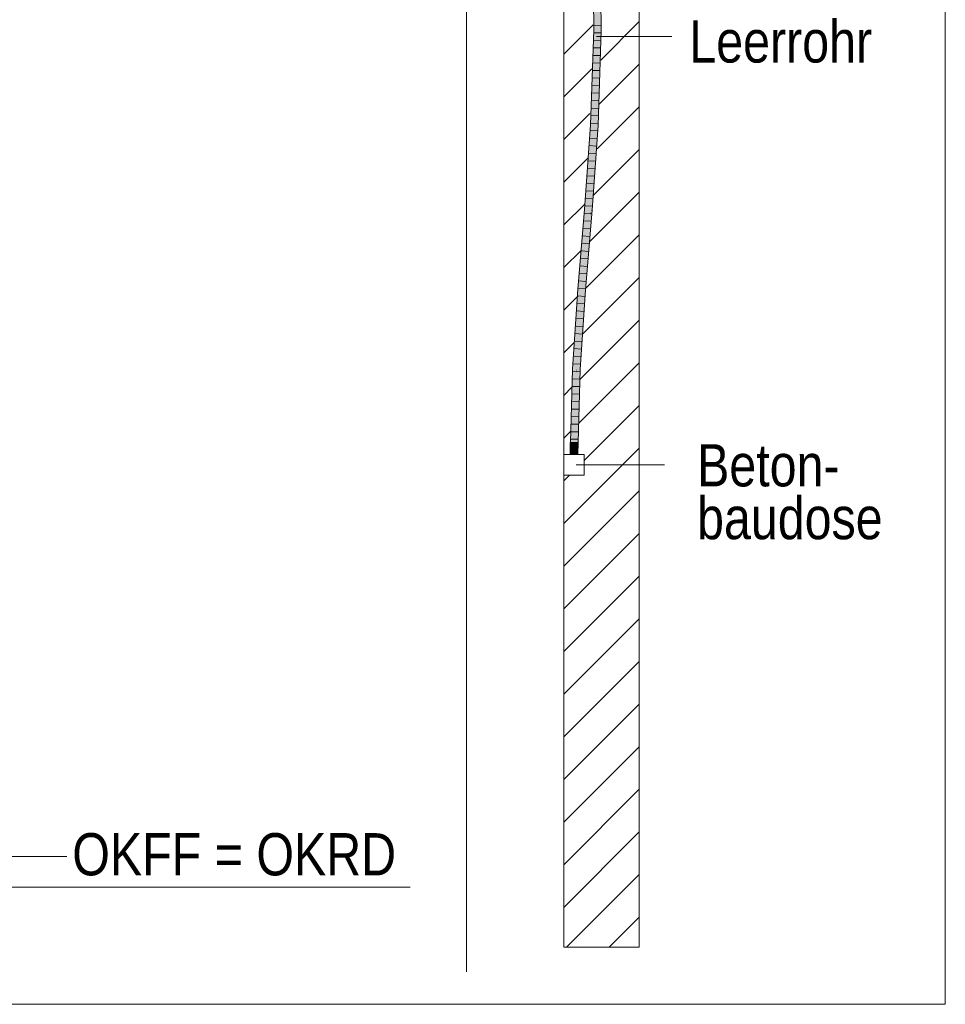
# Model space of a CAD drawing. Extents: x -720 to 300, y 62 to 1162.
# Tile 206 of 256: x 156 to 186, y 826 to 859. Entities that reach past the tile are written whole.
import ezdxf
from ezdxf.lldxf.tags import DXFTag

# ---------------------------------------------------------------- set-up
doc = ezdxf.new("R2010")
doc.units = 0
doc.layers.get('0').update_dxf_attribs({"lineweight": 13})
for name, color, linetype, lineweight, true_color in [('E_Betonbaudose', 1, 'Continuous', 13, 0xff0000), ('E_Detail_Beschriftung', 7, 'Continuous', 13, 0x009900), ('E_Detail_Wandschraffur', 7, 'Continuous', 5, 0xc0c0c0), ('E_Leerrohr 25-A06G93Y08I', 7, 'Continuous', 9, 0xff8000), ('E_Leerrohr 25-Shading', 7, 'Continuous', 9, 0xff8000)]:
    doc.layers.add(name, color=color, linetype=linetype, lineweight=lineweight, true_color=true_color)
doc.layers.add('E_Detail_Linie_Text_Bem', color=7, linetype='Continuous', lineweight=13)
doc.styles.get("Standard").update_dxf_attribs({"font": 'ARIALN.TTF'})
tags = doc.linetypes.add('fein_strichliert', pattern=[4, 1, -2, 1]).pattern_tags.tags
tags[8:9] = [DXFTag(74, 4), DXFTag(75, 0), DXFTag(340, '0'), DXFTag(46, 0.0), DXFTag(50, 0.0), DXFTag(44, 0.0), DXFTag(45, 0.0)]
tags[6:7] = [DXFTag(74, 4), DXFTag(75, 0), DXFTag(340, '0'), DXFTag(46, 0.0), DXFTag(50, 0.0), DXFTag(44, 0.0), DXFTag(45, 0.0)]
tags[4:5] = [DXFTag(74, 4), DXFTag(75, 0), DXFTag(340, '0'), DXFTag(46, 0.0), DXFTag(50, 0.0), DXFTag(44, 0.0), DXFTag(45, 0.0)]
tags = doc.linetypes.add('fein_strichliert-A06G93Y38I', pattern=[4, 1, -2, 1]).pattern_tags.tags
tags[8:9] = [DXFTag(74, 4), DXFTag(75, 0), DXFTag(340, '0'), DXFTag(46, 0.0), DXFTag(50, 0.0), DXFTag(44, 0.0), DXFTag(45, 0.0)]
tags[6:7] = [DXFTag(74, 4), DXFTag(75, 0), DXFTag(340, '0'), DXFTag(46, 0.0), DXFTag(50, 0.0), DXFTag(44, 0.0), DXFTag(45, 0.0)]
tags[4:5] = [DXFTag(74, 4), DXFTag(75, 0), DXFTag(340, '0'), DXFTag(46, 0.0), DXFTag(50, 0.0), DXFTag(44, 0.0), DXFTag(45, 0.0)]
tags = doc.linetypes.add('STRICHPUNKT2-A06G93Y18I', pattern=[12.7, 6.35, -3.175, 0, -3.175]).pattern_tags.tags
tags[10:11] = [DXFTag(74, 4), DXFTag(75, 0), DXFTag(340, '0'), DXFTag(46, 0.0), DXFTag(50, 0.0), DXFTag(44, 0.0), DXFTag(45, 0.0)]
tags[8:9] = [DXFTag(74, 4), DXFTag(75, 0), DXFTag(340, '0'), DXFTag(46, 0.0), DXFTag(50, 0.0), DXFTag(44, 0.0), DXFTag(45, 0.0)]
tags[6:7] = [DXFTag(74, 4), DXFTag(75, 0), DXFTag(340, '0'), DXFTag(46, 0.0), DXFTag(50, 0.0), DXFTag(44, 0.0), DXFTag(45, 0.0)]
tags[4:5] = [DXFTag(74, 4), DXFTag(75, 0), DXFTag(340, '0'), DXFTag(46, 0.0), DXFTag(50, 0.0), DXFTag(44, 0.0), DXFTag(45, 0.0)]

# ---------------------------------------------------------------- blocks, each defined once
blk = doc.blocks.new('Shading-A06G93SL8I', base_point=(241.485, 762.55))
at = {"layer": 'E_Leerrohr 25-Shading', "color": 43, "true_color": 0xd7ab7f}
for points in [[(174.784, 862.242), (174.828, 858.589), (174.807, 862.242), (174.831, 858.589)], [(174.807, 862.242), (174.831, 858.589), (174.82, 862.242), (174.847, 858.589)], [(174.847, 858.589), (174.865, 858.589), (174.82, 862.242)], [(175.042, 858.587), (175.078, 858.587), (174.997, 862.246), (175.034, 862.246)], [(174.831, 858.589), (174.828, 858.589), (174.767, 856.662), (174.762, 856.662)], [(174.822, 858.077), (174.831, 858.589), (174.796, 857.534)], [(174.799, 856.673), (174.865, 858.589), (174.81, 857.348)], [(174.865, 858.589), (174.847, 858.589), (174.81, 857.348), (174.822, 858.077)], [(174.847, 858.589), (174.831, 858.589), (174.822, 858.077)], [(175.001, 856.824), (175.042, 858.587), (174.981, 856.825), (174.981, 856.826)], [(175.078, 858.587), (175.042, 858.587), (175.017, 856.823), (175.001, 856.824)], [(174.81, 857.348), (174.822, 858.077), (174.727, 855.455), (174.796, 857.534)], [(174.726, 855.444), (174.799, 856.673), (174.727, 855.455), (174.81, 857.348)], [(174.762, 856.662), (174.72, 855.444), (174.767, 856.662), (174.726, 855.444)], [(174.799, 856.673), (174.726, 855.444), (174.747, 855.443)], [(174.747, 855.443), (174.756, 855.442), (174.799, 856.673)], [(174.981, 856.826), (174.933, 855.433), (174.943, 855.433)], [(174.97, 855.431), (175.001, 856.824), (174.943, 855.433), (174.981, 856.825)], [(175.001, 856.824), (174.97, 855.431), (175.017, 856.823)], [(174.72, 855.444), (174.523, 852.634), (174.726, 855.444), (174.548, 852.632)], [(174.756, 855.442), (174.586, 853.242), (174.56, 852.631), (174.548, 852.632)], [(174.756, 855.442), (174.665, 854.478), (174.586, 853.242)], [(174.726, 855.444), (174.665, 854.478), (174.747, 855.443)], [(174.665, 854.478), (174.756, 855.442), (174.747, 855.443)], [(174.933, 855.433), (174.736, 852.618), (174.943, 855.433), (174.745, 852.617)], [(174.745, 852.617), (174.773, 852.615), (174.943, 855.433), (174.97, 855.431)], [(174.339, 849.986), (174.498, 852.269), (174.364, 850.718), (174.508, 852.446)], [(174.437, 851.159), (174.548, 852.632), (174.498, 852.269), (174.523, 852.634)], [(174.56, 852.631), (174.548, 852.632), (174.437, 851.159)], [(174.498, 852.269), (174.523, 852.634), (174.508, 852.446)], [(174.58, 850.715), (174.719, 852.317), (174.605, 851.046), (174.736, 852.618)], [(174.773, 852.615), (174.745, 852.617), (174.65, 851.146), (174.719, 852.317)], [(174.745, 852.617), (174.736, 852.618), (174.719, 852.317)], [(174.437, 851.159), (174.437, 851.159), (174.339, 849.986), (174.498, 852.269)], [(174.65, 851.146), (174.719, 852.317), (174.538, 849.971), (174.516, 849.973)], [(174.538, 849.971), (174.552, 849.97), (174.65, 851.146)], [(174.516, 849.973), (174.58, 850.715), (174.605, 851.046)], [(174.364, 850.718), (174.303, 849.989), (174.321, 849.988)], [(174.339, 849.986), (174.364, 850.718), (174.321, 849.988)], [(174.299, 849.927), (174.123, 847.339), (174.21, 848.084), (174.16, 847.338)], [(174.321, 849.988), (174.303, 849.989), (174.21, 848.084), (174.299, 849.927)], [(174.321, 849.988), (174.21, 848.084), (174.275, 849.042)], [(174.339, 849.986), (174.321, 849.988), (174.275, 849.042)], [(174.516, 849.973), (174.336, 847.33), (174.538, 849.971)], [(174.336, 847.33), (174.373, 847.328), (174.538, 849.971), (174.552, 849.97)], [(174.123, 847.339), (174.049, 844.518), (174.16, 847.338), (174.137, 846.482)], [(174.336, 847.33), (174.275, 845.02), (174.373, 847.328), (174.364, 846.983)], [(174.275, 845.02), (174.262, 844.518), (174.364, 846.983), (174.299, 844.518)], [(174.049, 844.518), (174.085, 844.518), (174.137, 846.482)]]:
    blk.add_solid(points, dxfattribs=at)
at = {"layer": 'E_Leerrohr 25-Shading', "color": 31, "true_color": 0xfabd7f}
for points in [[(174.865, 858.589), (174.953, 858.588), (174.82, 862.242), (174.909, 862.244)], [(174.953, 858.588), (175.042, 858.587), (174.909, 862.244), (174.997, 862.246)], [(174.888, 857.14), (174.865, 858.589), (174.852, 856.672), (174.799, 856.673)], [(174.953, 858.588), (174.865, 858.589), (174.916, 857.504), (174.888, 857.14)], [(174.953, 858.588), (174.893, 856.83), (175.042, 858.587), (174.981, 856.826)], [(174.888, 857.14), (174.893, 856.83), (174.916, 857.504)], [(174.885, 856.672), (174.893, 856.83), (174.852, 856.672), (174.888, 857.14)], [(174.885, 856.672), (174.799, 856.673), (174.802, 855.44), (174.756, 855.442)], [(174.885, 856.672), (174.802, 855.44), (174.845, 855.907)], [(174.822, 855.439), (174.845, 855.438), (174.893, 856.83)], [(174.893, 856.83), (174.845, 855.438), (174.981, 856.826), (174.933, 855.433)], [(174.802, 855.44), (174.822, 855.439), (174.845, 855.907)], [(174.802, 855.44), (174.756, 855.442), (174.56, 852.631)], [(174.822, 855.439), (174.802, 855.44), (174.628, 852.626), (174.56, 852.631)], [(174.628, 852.626), (174.648, 852.625), (174.822, 855.439), (174.845, 855.438)], [(174.845, 855.438), (174.648, 852.625), (174.698, 852.621)], [(174.845, 855.438), (174.698, 852.621), (174.933, 855.433), (174.736, 852.618)], [(174.56, 852.631), (174.437, 851.159), (174.427, 849.98), (174.373, 849.984)], [(174.628, 852.626), (174.56, 852.631), (174.427, 849.98)], [(174.648, 852.625), (174.628, 852.626), (174.427, 849.98)], [(174.427, 849.98), (174.516, 849.973), (174.648, 852.625), (174.736, 852.618)], [(174.437, 851.159), (174.339, 849.986), (174.373, 849.984)], [(174.248, 847.334), (174.339, 849.986), (174.241, 847.334), (174.275, 849.042)], [(174.373, 849.984), (174.339, 849.986), (174.248, 847.334)], [(174.427, 849.98), (174.373, 849.984), (174.248, 847.334)], [(174.248, 847.334), (174.336, 847.33), (174.427, 849.98), (174.516, 849.973)], [(174.275, 849.042), (174.21, 848.084), (174.241, 847.334), (174.195, 847.336)], [(174.21, 848.084), (174.16, 847.338), (174.195, 847.336)], [(174.195, 847.336), (174.16, 847.338), (174.174, 844.518), (174.137, 846.482)], [(174.174, 844.518), (174.239, 846.984), (174.195, 847.336), (174.241, 847.334)], [(174.239, 846.984), (174.248, 847.334), (174.241, 847.334)], [(174.248, 847.334), (174.239, 846.984), (174.336, 847.33), (174.275, 845.02)], [(174.239, 846.984), (174.174, 844.518), (174.275, 845.02), (174.262, 844.518)], [(174.137, 846.482), (174.085, 844.518), (174.174, 844.518)]]:
    blk.add_solid(points, dxfattribs=at)
at = {"layer": 'E_Leerrohr 25-Shading', "color": 31, "true_color": 0xecb67f}
for points in [[(174.174, 844.912), (174.049, 844.912), (174.174, 844.518), (174.049, 844.518)], [(174.299, 844.912), (174.174, 844.912), (174.299, 844.518), (174.174, 844.518)], [(174.174, 844.518), (173.984, 844.518), (174.174, 844.512), (173.984, 844.512)], [(174.206, 844.518), (174.174, 844.518), (174.206, 844.512), (174.174, 844.512)], [(174.364, 844.512), (174.364, 844.518), (174.206, 844.512), (174.206, 844.518)]]:
    blk.add_solid(points, dxfattribs=at)
blk = doc.blocks.new('Referenz-A06G93Y48I')
at = {"layer": 'E_Betonbaudose', "linetype": 'Continuous', "ltscale": 0.13}
for p, q in [((173.834, 843.832), (173.834, 844.512)), ((173.834, 844.512), (174.514, 844.512)), ((174.514, 844.512), (174.514, 843.832)), ((174.514, 843.832), (173.834, 843.832))]:
    blk.add_line(p, q, dxfattribs=at)
at = {"layer": 'E_Detail_Linie_Text_Bem', "linetype": 'fein_strichliert-A06G93Y38I', "ltscale": 0.65}
for p, q in [((186.486, 826.283), (186.486, 887.599)), ((170.605, 827.364), (170.605, 880.243)), ((123.717, 826.283), (183.46, 826.283)), ((183.46, 826.283), (186.486, 826.283))]:
    blk.add_line(p, q, dxfattribs=at)
at = {"layer": 'E_Detail_Linie_Text_Bem', "linetype": 'Continuous', "ltscale": 0.13}
for p, q in [((173.834, 856.372), (173.834, 868.172)), ((176.334, 868.172), (176.334, 828.172)), ((173.834, 856.172), (173.834, 856.372)), ((173.834, 828.172), (173.834, 856.172)), ((131.733, 830.172), (168.746, 830.172)), ((176.334, 828.172), (173.834, 828.172))]:
    blk.add_line(p, q, dxfattribs=at)
at = {"layer": 'E_Detail_Linie_Text_Bem', "color": 0, "linetype": 'Continuous', "ltscale": 0.13}
for p, q in [((174.922, 858.369), (177.419, 858.369)), ((174.24, 844.172), (177.177, 844.172)), ((154.677, 831.188), (157.361, 831.188))]:
    blk.add_line(p, q, dxfattribs=at)
at = {"layer": 'E_Detail_Wandschraffur', "linetype": 'ByBlock', "ltscale": 0.13}
for p, q in [((173.838, 857.785), (174.809, 858.756)), ((174.999, 856.118), (176.334, 857.452)), ((173.837, 854.956), (174.702, 855.82)), ((174.808, 853.098), (176.334, 854.624)), ((173.836, 852.126), (174.517, 852.807)), ((174.56, 850.021), (176.334, 851.795)), ((173.835, 849.297), (174.297, 849.759)), ((174.366, 846.999), (176.334, 848.967)), ((173.834, 846.467), (174.107, 846.74)), ((174.514, 844.318), (176.334, 846.138)), ((173.834, 843.638), (174.027, 843.832)), ((173.834, 840.81), (176.334, 843.31)), ((173.834, 837.982), (176.334, 840.482)), ((173.834, 835.153), (176.334, 837.653)), ((173.834, 832.325), (176.334, 834.825)), ((173.834, 829.496), (176.334, 831.996)), ((175.338, 828.172), (176.334, 829.168))]:
    blk.add_line(p, q, dxfattribs=at)
at = {"layer": 'E_Detail_Wandschraffur', "linetype": 'fein_strichliert', "ltscale": 0.13}
for p, q in [((175.058, 857.59), (176.334, 858.866)), ((173.837, 856.37), (174.762, 857.295)), ((174.945, 854.649), (176.334, 856.038)), ((173.837, 853.541), (174.63, 854.334)), ((174.684, 851.56), (176.334, 853.21)), ((173.836, 850.712), (174.417, 851.293)), ((174.445, 848.492), (176.334, 850.381)), ((173.835, 847.882), (174.175, 848.222)), ((174.34, 845.559), (176.334, 847.553)), ((173.834, 845.053), (174.069, 845.288)), ((173.834, 842.224), (176.334, 844.724)), ((173.834, 839.396), (176.334, 841.896)), ((173.834, 836.567), (176.334, 839.067)), ((173.834, 833.739), (176.334, 836.239)), ((173.834, 830.911), (176.334, 833.411)), ((173.924, 828.172), (176.334, 830.582))]:
    blk.add_line(p, q, dxfattribs=at)
at = {"layer": 'E_Leerrohr 25-A06G93Y08I', "linetype": 'Continuous', "ltscale": 0.13}
for p, q in [((174.828, 858.589), (174.784, 862.242)), ((175.078, 858.587), (175.034, 862.246)), ((175.069, 858.742), (174.834, 858.744)), ((174.72, 855.444), (174.828, 858.589)), ((175.067, 858.492), (174.832, 858.494)), ((174.97, 855.431), (175.078, 858.587)), ((175.05, 857.991), (174.815, 857.995)), ((175.059, 858.242), (174.824, 858.245)), ((175.042, 857.741), (174.807, 857.746)), ((175.033, 857.491), (174.798, 857.497)), ((175.016, 856.99), (174.781, 856.998)), ((175.024, 857.241), (174.789, 857.247)), ((175.007, 856.74), (174.772, 856.748)), ((174.999, 856.49), (174.764, 856.499)), ((174.981, 855.989), (174.747, 856)), ((174.99, 856.24), (174.755, 856.249)), ((174.973, 855.739), (174.738, 855.75)), ((174.523, 852.634), (174.72, 855.444)), ((174.964, 855.489), (174.729, 855.501)), ((174.773, 852.615), (174.97, 855.431)), ((174.949, 855.239), (174.714, 855.252)), ((174.914, 854.74), (174.679, 854.753)), ((174.931, 854.99), (174.697, 855.002)), ((174.896, 854.49), (174.662, 854.504)), ((174.879, 854.241), (174.644, 854.255)), ((174.844, 853.741), (174.609, 853.757)), ((174.861, 853.991), (174.627, 854.006)), ((174.826, 853.492), (174.592, 853.508)), ((174.809, 853.242), (174.575, 853.259)), ((174.774, 852.743), (174.54, 852.76)), ((174.791, 852.992), (174.557, 853.009)), ((174.303, 849.989), (174.523, 852.634)), ((174.755, 852.493), (174.521, 852.511)), ((174.552, 849.97), (174.773, 852.615)), ((174.734, 852.244), (174.5, 852.262)), ((174.693, 851.746), (174.458, 851.764)), ((174.713, 851.995), (174.479, 852.013)), ((174.672, 851.497), (174.438, 851.515)), ((174.651, 851.248), (174.417, 851.265)), ((174.63, 850.999), (174.396, 851.016)), ((174.589, 850.5), (174.354, 850.518)), ((174.61, 850.749), (174.375, 850.767)), ((174.568, 850.251), (174.334, 850.269)), ((174.123, 847.339), (174.303, 849.989)), ((174.547, 850.002), (174.313, 850.02)), ((174.373, 847.328), (174.552, 849.97)), ((174.513, 849.504), (174.279, 849.52)), ((174.53, 849.753), (174.296, 849.77)), ((174.496, 849.255), (174.262, 849.271)), ((174.479, 849.006), (174.245, 849.021)), ((174.445, 848.507), (174.211, 848.521)), ((174.462, 848.756), (174.228, 848.771)), ((174.428, 848.258), (174.194, 848.272)), ((174.411, 848.009), (174.177, 848.022)), ((174.378, 847.511), (174.143, 847.522)), ((174.395, 847.76), (174.16, 847.772)), ((174.049, 844.518), (174.123, 847.339)), ((174.363, 847.262), (174.129, 847.272)), ((174.299, 844.518), (174.373, 847.328)), ((174.357, 847.012), (174.122, 847.022)), ((174.35, 846.763), (174.116, 846.772)), ((174.337, 846.264), (174.102, 846.271)), ((174.344, 846.513), (174.109, 846.521)), ((174.331, 846.015), (174.096, 846.02)), ((174.324, 845.765), (174.089, 845.77)), ((174.311, 845.266), (174.076, 845.269)), ((174.317, 845.516), (174.083, 845.52)), ((174.049, 844.912), (174.049, 844.518)), ((174.122, 844.912), (174.049, 844.912)), ((174.304, 845.017), (174.069, 845.019)), ((174.225, 844.912), (174.122, 844.912)), ((174.299, 844.912), (174.225, 844.912)), ((174.299, 844.518), (174.299, 844.912)), ((174.298, 844.767), (174.063, 844.768)), ((173.984, 844.518), (173.984, 844.512)), ((174.095, 844.518), (173.984, 844.518)), ((174.095, 844.512), (173.984, 844.512)), ((174.122, 844.518), (174.049, 844.518)), ((174.299, 844.518), (174.049, 844.518)), ((174.252, 844.518), (174.095, 844.518)), ((174.252, 844.512), (174.095, 844.512)), ((174.225, 844.518), (174.122, 844.518)), ((174.299, 844.518), (174.225, 844.518)), ((174.364, 844.518), (174.252, 844.518)), ((174.364, 844.512), (174.252, 844.512)), ((174.364, 844.512), (174.364, 844.518))]:
    blk.add_line(p, q, dxfattribs=at)
at = {"layer": 'E_Leerrohr 25-A06G93Y08I', "linetype": 'STRICHPUNKT2-A06G93Y18I', "lineweight": 5, "ltscale": 0.13}
blk.add_line((174.174, 844.518), (174.174, 844.912), dxfattribs=at)
at = {"layer": 'E_Detail_Beschriftung', "linetype": 'Continuous', "ltscale": 0.13, "char_height": 1.4, "attachment_point": 1}
for s, insert in [('{\\fArial Narrow;Leerrohr}', (177.998, 858.909)), ('{\\fArial Narrow;Beton-}', (178.255, 844.855)), ('{\\fArial Narrow;baudose}', (178.255, 843.105)), ('{\\fArial Narrow;OKFF = OKRD}', (157.536, 831.958))]:
    blk.add_mtext(s, dxfattribs=dict(at, insert=insert))

msp = doc.modelspace()

# ---------------------------------------------------------------- block references
at = {"color": 8, "lineweight": 25, "ltscale": 0.25, "true_color": 0x808080}
msp.add_blockref('Referenz-A06G93Y48I', (0, 0), dxfattribs=at)
msp.add_blockref('Shading-A06G93SL8I', (241.485, 762.55))

doc.saveas('drawing.dxf')
